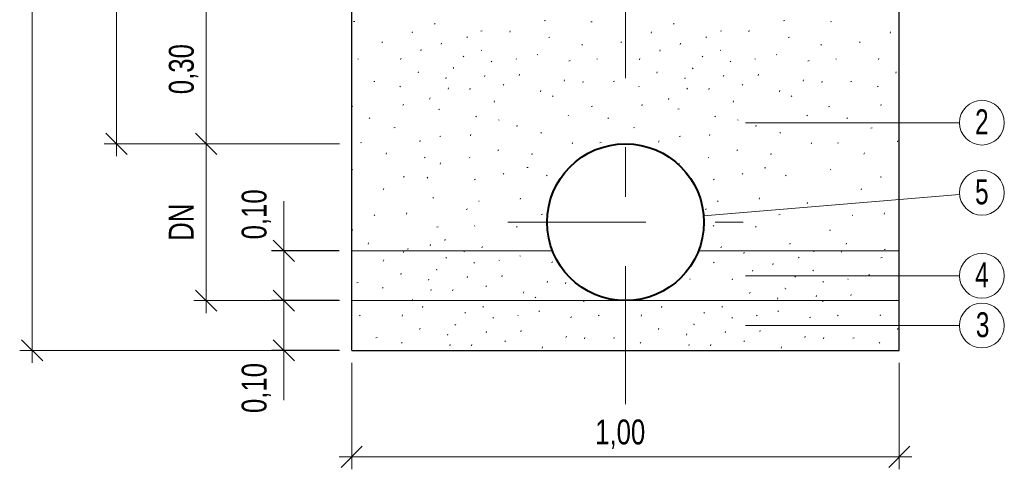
# Model space of a CAD drawing. Header units: metres. Extents: x -223.27 to -218.02, y -12.85 to -5.43.
# Tile 2 of 2: x -221.88 to -219.9, y -9.28 to -8.38. Entities that reach past the tile are written whole.
import ezdxf
from ezdxf.enums import TextEntityAlignment as Align

# ---------------------------------------------------------------- set-up
doc = ezdxf.new("R2010")
doc.units = ezdxf.units.M
doc.header["$MEASUREMENT"] = 0
doc.linetypes.add('DGN Style 4', pattern=[0.555217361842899, 0.2774352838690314, -0.1387176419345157, 0.0003467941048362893, -0.1387176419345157])
for name, color, linetype, lineweight in [('KOTY', 7, 'Continuous', 0), ('Vrstva 1', 7, 'Continuous', 0), ('ŠRAFY', 7, 'Continuous', 0)]:
    doc.layers.add(name, color=color, linetype=linetype, lineweight=lineweight)
doc.styles.add('ARIAL', font='arial.ttf')
doc.styles.add('STYLE-ARIAL', font='arial.ttf')
doc.dimstyles.new('250', dxfattribs={"dimtxt": 0.5, "dimasz": 0.5, "dimexe": 0.25, "dimexo": 0.25, "dimgap": 0.25, "dimtad": 1, "dimdec": 0, "dimlfac": 1000, "dimdsep": 46, "dimtxsty": 'ARIAL', "dimblk": 'KOTA_ZN250_1.0', "dimcen": 0, "dimadec": 4, "dimazin": 3, "dimtfac": 1, "dimtdec": 0, "dimtofl": 0, "dimtmove": 2, "dimatfit": 1, "dimldrblk": 'OBLIQUE', "dimfxl": 0, "dimfrac": 2, "dimtolj": 1, "dimarcsym": 0})

# ---------------------------------------------------------------- blocks, each defined once
blk = doc.blocks.new('KOTA_ZN250')
at = {"color": 0, "linetype": 'ByBlock', "lineweight": -2, "ltscale": 0.25}
for p, q in [((0.2121320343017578, 0.2121320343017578), (-0.2121320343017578, -0.2121320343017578)), ((3.814697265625e-10, -0.2500000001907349), (1.9073486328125e-10, 0.2499999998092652)), ((-0.2499999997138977, 0), (0.2500000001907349, -1.9073486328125e-10))]:
    blk.add_line(p, q, dxfattribs=at)
blk = doc.blocks.new('KOTA_ZN250_1.0')
blk.add_line((0, 0), (-1, 0))
at = {"layer": 'KOTY', "ltscale": 0.25}
for p, q in [((0.4241792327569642, 0.4241792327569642), (-0.4241792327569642, -0.4241792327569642)), ((7.627868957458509e-10, -0.4999000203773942), (3.813934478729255e-10, 0.4999000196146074)), ((-0.4999000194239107, 0), (0.4999000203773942, -3.813934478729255e-10))]:
    blk.add_line(p, q, dxfattribs=at)
blk = doc.blocks.new('*D37')
at = {"layer": 'Defpoints', "color": 0, "linetype": 'Continuous', "lineweight": 30}
for p in [(-221.210429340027, -8.843913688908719), (-221.3469184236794, -8.943913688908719), (-221.210429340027, -8.943913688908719)]:
    blk.add_point(p, dxfattribs=at)
at = {"layer": 'KOTY', "color": 0, "linetype": 'Continuous'}
for p, q in [((-221.3469184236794, -8.793913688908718), (-221.3469184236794, -8.74391368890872)), ((-221.3469184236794, -8.99391368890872), (-221.3469184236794, -9.043913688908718))]:
    blk.add_line(p, q, dxfattribs=at)
at = {"layer": 'KOTY', "color": 0, "linetype": 'ByBlock', "lineweight": -2}
for p, q in [((-221.235429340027, -8.843913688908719), (-221.3719184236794, -8.843913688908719)), ((-221.235429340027, -8.943913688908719), (-221.3719184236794, -8.943913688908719))]:
    blk.add_line(p, q, dxfattribs=at)
at = {"layer": 'KOTY', "color": 0, "linetype": 'Continuous', "xscale": 0.05, "yscale": 0.05, "zscale": 0.05}
for p, rotation in [((-221.3469184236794, -8.843913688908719), 270), ((-221.3469184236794, -8.943913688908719), 90)]:
    blk.add_blockref('KOTA_ZN250_1.0', p, dxfattribs=dict(at, rotation=rotation))
at = {"layer": 'KOTY', "color": 0, "linetype": 'Continuous', "insert": (-221.4019679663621, -8.770573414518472), "char_height": 0.05, "attachment_point": 5, "rotation": 90, "style": 'STYLE-ARIAL'}
blk.add_mtext('\\A1;\\H1x;\\W0.74;0,10', dxfattribs=at)
blk = doc.blocks.new('_OBLIQUE')
at = {"color": 0, "linetype": 'ByBlock'}
blk.add_line((-0.5, -0.5), (0.5, 0.5), dxfattribs=at)
blk = doc.blocks.new('*D38')
at = {"layer": 'Defpoints', "color": 0, "linetype": 'Continuous', "lineweight": 30}
for p in [(-221.3469184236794, -8.943913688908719), (-221.210429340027, -8.943913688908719), (-221.210429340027, -9.043913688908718)]:
    blk.add_point(p, dxfattribs=at)
at = {"layer": 'KOTY', "color": 0, "linetype": 'Continuous'}
for p, q in [((-221.3469184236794, -8.893913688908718), (-221.3469184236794, -8.843913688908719)), ((-221.3469184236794, -9.093913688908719), (-221.3469184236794, -9.143913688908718))]:
    blk.add_line(p, q, dxfattribs=at)
at = {"layer": 'KOTY', "color": 0, "linetype": 'ByBlock', "lineweight": -2}
for p, q in [((-221.235429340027, -8.943913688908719), (-221.3719184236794, -8.943913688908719)), ((-221.235429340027, -9.043913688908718), (-221.3719184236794, -9.043913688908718))]:
    blk.add_line(p, q, dxfattribs=at)
at = {"layer": 'KOTY', "color": 0, "linetype": 'Continuous', "xscale": 0.05, "yscale": 0.05, "zscale": 0.05}
for p, rotation in [((-221.3469184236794, -8.943913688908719), 270), ((-221.3469184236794, -9.043913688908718), 90)]:
    blk.add_blockref('KOTA_ZN250_1.0', p, dxfattribs=dict(at, rotation=rotation))
at = {"layer": 'KOTY', "color": 0, "linetype": 'Continuous', "insert": (-221.4019679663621, -9.119397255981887), "char_height": 0.05, "attachment_point": 5, "rotation": 90, "style": 'STYLE-ARIAL'}
blk.add_mtext('\\A1;\\H1x;\\W0.74;0,10', dxfattribs=at)

msp = doc.modelspace()

# ---------------------------------------------------------------- hatches: boundary and pattern name
at = {"layer": 'ŠRAFY'}
h = msp.add_hatch(dxfattribs=at)
h.set_pattern_fill('STUCCO', color=256, scale=0.1, style=0, pattern_type=2)
h.set_pattern_definition([(309.805571, (-220.5259807, -7.9978832), (-1.919999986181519, 2.399999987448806), [0.0007490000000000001, -3.7481708]), (333.434949, (-220.0470157, -8.4773432), (-0.4800000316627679, 4.323787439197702e-08), [0.0011674, -1.0721452]), (135, (-220.4934932, -8.1780057), (-4.440892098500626e-17, -0.4800000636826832), [0.001766, -0.6770565]), (135, (-220.4747432, -8.2653007), (-4.440892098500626e-17, -0.4800000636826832), [0.001766, -0.6770565]), (135, (-220.4984932, -8.416195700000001), (-4.440892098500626e-17, -0.4800000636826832), [0.001766, -0.6770565]), (135, (-220.5059932, -8.4548557), (-4.440892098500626e-17, -0.4800000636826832), [0.001766, -0.6770565]), (135, (-220.4497457, -8.464830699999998), (-4.440892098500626e-17, -0.4800000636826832), [0.001766, -0.6770565]), (135, (-220.3572532, -8.4511157), (-4.440892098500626e-17, -0.4800000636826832), [0.0017678, -0.6770547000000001]), (135, (-220.2672582, -8.4311607), (-4.440892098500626e-17, -0.4800000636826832), [0.001766, -0.6770565]), (206.565051, (-220.4822432, -8.220405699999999), (-0.4800000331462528, -0.4799999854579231), [0.002792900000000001, -1.0705198]), (206.565051, (-220.4984932, -8.2802657), (-0.4800000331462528, -0.4799999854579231), [0.002792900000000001, -1.0705198]), (206.565051, (-220.2922557, -8.4623357), (-0.4800000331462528, -0.4799999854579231), [0.002794, -1.0705187]), (135, (-220.4834932, -8.3151832), (-4.440892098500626e-17, -0.4800000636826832), [0.001766, -0.6770565]), (135, (-220.4697432, -8.4423832), (-4.440892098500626e-17, -0.4800000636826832), [0.001766, -0.6770565]), (135, (-220.3997482, -8.4598432), (-4.440892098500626e-17, -0.4800000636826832), [0.001766, -0.6770565]), (135, (-220.2372582, -8.4598432), (-4.440892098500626e-17, -0.4800000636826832), [0.001766, -0.6770565]), (71.565051, (-220.4693007, -8.3583307), (-0.4799999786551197, -0.9600000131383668), [0.002631, -1.5152623]), (71.565051, (-220.4134657, -8.4047532), (-0.4799999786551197, -0.9600000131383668), [0.002631, -1.5152623]), (71.565051, (-220.4925632, -8.1331807), (-0.4799999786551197, -0.9600000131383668), [0.002631, -1.5152623]), (71.565051, (-220.4448732, -8.0658682), (-0.4799999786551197, -0.9600000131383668), [0.002631, -1.5152623]), (71.565051, (-220.4937282, -8.0403357), (-0.4799999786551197, -0.9600000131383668), [0.002631, -1.5152623]), (71.565051, (-220.3518157, -8.044978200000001), (-0.4799999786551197, -0.9600000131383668), [0.002631, -1.5152623]), (71.565051, (-220.2669007, -8.0264082), (-0.4799999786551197, -0.9600000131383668), [0.002631, -1.5152623]), (71.565051, (-220.1482532, -8.0728332), (-0.4799999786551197, -0.9600000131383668), [0.002631, -1.5152623]), (71.565051, (-220.0947432, -8.0600657), (-0.4799999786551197, -0.9600000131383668), [0.002631, -1.5152623]), (71.565051, (-220.1145182, -8.1459482), (-0.4799999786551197, -0.9600000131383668), [0.002631, -1.5152623]), (71.565051, (-220.0993982, -8.219063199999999), (-0.4799999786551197, -0.9600000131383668), [0.002631, -1.5152623]), (71.565051, (-220.1412732, -8.2910182), (-0.4799999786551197, -0.9600000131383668), [0.002631, -1.5152623]), (71.565051, (-220.0935807, -8.3548507), (-0.4799999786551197, -0.9600000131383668), [0.002631, -1.5152623]), (71.565051, (-220.1296407, -8.4070757), (-0.4799999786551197, -0.9600000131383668), [0.002631, -1.5152623]), (71.565051, (-220.1121932, -8.4430532), (-0.4799999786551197, -0.9600000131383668), [0.002631, -1.5152623]), (71.565051, (-220.1529057, -8.4604607), (-0.4799999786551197, -0.9600000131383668), [0.002631, -1.5152623]), (71.565051, (-220.3308782, -8.3513682), (-0.4799999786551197, -0.9600000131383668), [0.002631, -1.5152623]), (71.565051, (-220.3925282, -8.2608432), (-0.4799999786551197, -0.9600000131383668), [0.002631, -1.5152623]), (71.565051, (-220.2878382, -8.149428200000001), (-0.4799999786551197, -0.9600000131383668), [0.002631, -1.5152623]), (71.565051, (-220.1819857, -8.1703207), (-0.4799999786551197, -0.9600000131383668), [0.002631, -1.5152623]), (71.565051, (-220.1878007, -8.242275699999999), (-0.4799999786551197, -0.9600000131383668), [0.002631, -1.5152623]), (71.565051, (-220.2959807, -8.2701282), (-0.4799999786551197, -0.9600000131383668), [0.002631, -1.5152623]), (71.565051, (-220.2506157, -8.324675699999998), (-0.4799999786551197, -0.9600000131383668), [0.002631, -1.5152623]), (71.565051, (-220.2180457, -8.3513682), (-0.4799999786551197, -0.9600000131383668), [0.002631, -1.5152623]), (71.565051, (-220.3692632, -8.1714807), (-0.4799999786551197, -0.9600000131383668), [0.002631, -1.5152623]), (71.565051, (-220.3995057, -8.114613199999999), (-0.4799999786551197, -0.9600000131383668), [0.002631, -1.5152623]), (135, (-220.1894082, -8.4261357), (-4.440892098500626e-17, -0.4800000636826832), [0.001766, -0.6770565]), (135, (-220.0835557, -8.3889957), (-4.440892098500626e-17, -0.4800000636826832), [0.001766, -0.6770565]), (135, (-220.2045282, -8.2938307), (-4.440892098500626e-17, -0.4800000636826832), [0.001766, -0.6770565]), (135, (-220.0870432, -8.2590132), (-4.440892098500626e-17, -0.4800000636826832), [0.001766, -0.6770565]), (135, (-220.2487307, -8.2021457), (-4.440892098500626e-17, -0.4800000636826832), [0.001766, -0.6770565]), (135, (-220.1033282, -8.1777732), (-4.440892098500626e-17, -0.4800000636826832), [0.001766, -0.6770565]), (135, (-220.2149982, -8.0988557), (-4.440892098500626e-17, -0.4800000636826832), [0.001766, -0.6770565]), (135, (-220.1533482, -8.0350232), (-4.440892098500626e-17, -0.4800000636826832), [0.001766, -0.6770565]), (135, (-220.3266657, -8.054753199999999), (-4.440892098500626e-17, -0.4800000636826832), [0.001766, -0.6770565]), (135, (-220.2952607, -8.0930532), (-4.440892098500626e-17, -0.4800000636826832), [0.001766, -0.6770565]), (135, (-220.4255407, -8.0315432), (-4.440892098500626e-17, -0.4800000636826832), [0.001766, -0.6770565]), (135, (-220.4348457, -8.1023357), (-4.440892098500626e-17, -0.4800000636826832), [0.001766, -0.6770565]), (135, (-220.4802107, -8.0953732), (-4.440892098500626e-17, -0.4800000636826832), [0.001766, -0.6770565]), (135, (-220.4360082, -8.1626857), (-4.440892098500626e-17, -0.4800000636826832), [0.001766, -0.6770565]), (135, (-220.3382982, -8.2137507), (-4.440892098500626e-17, -0.4800000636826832), [0.001766, -0.6770565]), (135, (-220.4255407, -8.2102682), (-4.440892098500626e-17, -0.4800000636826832), [0.001766, -0.6770565]), (135, (-220.3499307, -8.1278682), (-4.440892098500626e-17, -0.4800000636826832), [0.001766, -0.6770565]), (135, (-220.3987857, -8.3170407), (-4.440892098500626e-17, -0.4800000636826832), [0.001766, -0.6770565]), (192.528808, (-220.3411157, -8.3817182), (-1.920000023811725, -0.4800000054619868), [0.0026322, -4.4227491]), (192.528808, (-220.0782307, -8.3167282), (-1.920000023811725, -0.4800000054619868), [0.0026322, -4.4227491]), (192.528808, (-220.0724132, -8.1345182), (-1.920000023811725, -0.4800000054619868), [0.0026322, -4.4227491]), (192.528808, (-220.1456957, -8.2157582), (-1.920000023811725, -0.4800000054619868), [0.0026322, -4.4227491]), (192.528808, (-220.3492582, -8.291195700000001), (-1.920000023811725, -0.4800000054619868), [0.0026322, -4.4227491]), (192.528808, (-220.4679082, -8.4026082), (-1.920000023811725, -0.4800000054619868), [0.0026322, -4.4227491]), (192.528808, (-220.3783407, -8.1971882), (-1.920000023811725, -0.4800000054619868), [0.0026322, -4.4227491]), (192.528808, (-220.1643082, -8.1171107), (-1.920000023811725, -0.4800000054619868), [0.0026322, -4.4227491]), (192.528808, (-220.0747407, -8.0799707), (-1.920000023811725, -0.4800000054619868), [0.0026322, -4.4227491]), (192.528808, (-220.2050207, -8.0242632), (-1.920000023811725, -0.4800000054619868), [0.0026322, -4.4227491]), (192.528808, (-220.2492232, -8.0741682), (-1.920000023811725, -0.4800000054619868), [0.0026322, -4.4227491]), (192.528808, (-220.2317757, -8.1472832), (-1.920000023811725, -0.4800000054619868), [0.0026322, -4.4227491]), (192.528808, (-220.3318107, -8.4153757), (-1.920000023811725, -0.4800000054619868), [0.0026322, -4.4227491]), (192.528808, (-220.2468957, -8.3840407), (-1.920000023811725, -0.4800000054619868), [0.0026322, -4.4227491]), (192.528808, (-220.1375532, -8.360828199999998), (-1.920000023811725, -0.4800000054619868), [0.0026322, -4.4227491]), (71.565051, (-220.0737632, -8.1908282), (-0.4799999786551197, -0.9600000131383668), [0.002631, -1.5152623]), (71.565051, (-220.0644582, -8.3440232), (-0.4799999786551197, -0.9600000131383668), [0.002631, -1.5152623]), (71.565051, (-220.0714357, -8.4299032), (-0.4799999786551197, -0.9600000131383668), [0.002631, -1.5152623]), (71.565051, (-220.4646032, -8.0144207), (-0.4799999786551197, -0.9600000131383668), [0.002631, -1.5152623]), (71.565051, (-220.3948107, -8.0121007), (-0.4799999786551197, -0.9600000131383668), [0.002631, -1.5152623]), (71.565051, (-220.3040807, -8.023705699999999), (-0.4799999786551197, -0.9600000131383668), [0.002631, -1.5152623]), (71.565051, (-220.1179657, -8.0074582), (-0.4799999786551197, -0.9600000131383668), [0.002631, -1.5152623]), (71.565051, (-220.0621307, -8.0190632), (-0.4799999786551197, -0.9600000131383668), [0.002631, -1.5152623]), (71.565051, (-220.0574782, -8.0399532), (-0.4799999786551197, -0.9600000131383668), [0.002631, -1.5152623])])
h.paths.add_polyline_path([(-220.5138005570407, -8.843913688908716), (-220.1104293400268, -8.843913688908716), (-220.1104293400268, -8.328913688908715), (-221.2104293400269, -8.328913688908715), (-221.2104293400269, -8.843913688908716), (-220.807058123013, -8.843913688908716, -1.466287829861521)])
h = msp.add_hatch(dxfattribs=at)
h.set_pattern_fill('STUCCO', color=256, scale=0.1, style=0, pattern_type=2)
h.set_pattern_definition([(309.805571, (-221.0406622, -8.402287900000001), (-1.919999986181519, 2.399999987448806), [0.0007490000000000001, -3.7481708]), (333.434949, (-220.5616972, -8.8817479), (-0.4800000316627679, 4.323787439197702e-08), [0.0011674, -1.0721452]), (135, (-221.0081747, -8.5824104), (-4.440892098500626e-17, -0.4800000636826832), [0.001766, -0.6770565]), (135, (-220.9894247, -8.669705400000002), (-4.440892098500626e-17, -0.4800000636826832), [0.001766, -0.6770565]), (135, (-221.0131747, -8.820600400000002), (-4.440892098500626e-17, -0.4800000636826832), [0.001766, -0.6770565]), (135, (-221.0206747, -8.859260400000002), (-4.440892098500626e-17, -0.4800000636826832), [0.001766, -0.6770565]), (135, (-220.9644272, -8.8692354), (-4.440892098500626e-17, -0.4800000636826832), [0.001766, -0.6770565]), (135, (-220.8719347, -8.855520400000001), (-4.440892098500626e-17, -0.4800000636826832), [0.0017678, -0.6770547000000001]), (135, (-220.7819397, -8.8355654), (-4.440892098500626e-17, -0.4800000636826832), [0.001766, -0.6770565]), (206.565051, (-220.9969247, -8.6248104), (-0.4800000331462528, -0.4799999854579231), [0.002792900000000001, -1.0705198]), (206.565051, (-221.0131747, -8.6846704), (-0.4800000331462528, -0.4799999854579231), [0.002792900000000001, -1.0705198]), (206.565051, (-220.8069372, -8.866740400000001), (-0.4800000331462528, -0.4799999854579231), [0.002794, -1.0705187]), (135, (-220.9981747, -8.7195879), (-4.440892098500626e-17, -0.4800000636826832), [0.001766, -0.6770565]), (135, (-220.9844247, -8.8467879), (-4.440892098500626e-17, -0.4800000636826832), [0.001766, -0.6770565]), (135, (-220.9144297, -8.8642479), (-4.440892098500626e-17, -0.4800000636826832), [0.001766, -0.6770565]), (135, (-220.7519397, -8.8642479), (-4.440892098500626e-17, -0.4800000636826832), [0.001766, -0.6770565]), (71.565051, (-220.9839822, -8.7627354), (-0.4799999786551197, -0.9600000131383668), [0.002631, -1.5152623]), (71.565051, (-220.9281472, -8.8091579), (-0.4799999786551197, -0.9600000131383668), [0.002631, -1.5152623]), (71.565051, (-221.0072447, -8.537585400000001), (-0.4799999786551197, -0.9600000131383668), [0.002631, -1.5152623]), (71.565051, (-220.9595547, -8.470272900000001), (-0.4799999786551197, -0.9600000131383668), [0.002631, -1.5152623]), (71.565051, (-221.0084097, -8.4447404), (-0.4799999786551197, -0.9600000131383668), [0.002631, -1.5152623]), (71.565051, (-220.8664972, -8.449382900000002), (-0.4799999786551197, -0.9600000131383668), [0.002631, -1.5152623]), (71.565051, (-220.7815822, -8.430812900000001), (-0.4799999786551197, -0.9600000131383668), [0.002631, -1.5152623]), (71.565051, (-220.6629347, -8.4772379), (-0.4799999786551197, -0.9600000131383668), [0.002631, -1.5152623]), (71.565051, (-220.6094247, -8.464470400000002), (-0.4799999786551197, -0.9600000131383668), [0.002631, -1.5152623]), (71.565051, (-220.6291997, -8.5503529), (-0.4799999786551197, -0.9600000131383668), [0.002631, -1.5152623]), (71.565051, (-220.6140797, -8.6234679), (-0.4799999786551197, -0.9600000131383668), [0.002631, -1.5152623]), (71.565051, (-220.6559547, -8.6954229), (-0.4799999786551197, -0.9600000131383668), [0.002631, -1.5152623]), (71.565051, (-220.6082622, -8.7592554), (-0.4799999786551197, -0.9600000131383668), [0.002631, -1.5152623]), (71.565051, (-220.6443222, -8.8114804), (-0.4799999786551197, -0.9600000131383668), [0.002631, -1.5152623]), (71.565051, (-220.6268747, -8.8474579), (-0.4799999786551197, -0.9600000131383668), [0.002631, -1.5152623]), (71.565051, (-220.6675872, -8.864865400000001), (-0.4799999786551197, -0.9600000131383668), [0.002631, -1.5152623]), (71.565051, (-220.8455597, -8.755772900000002), (-0.4799999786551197, -0.9600000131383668), [0.002631, -1.5152623]), (71.565051, (-220.9072097, -8.6652479), (-0.4799999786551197, -0.9600000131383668), [0.002631, -1.5152623]), (71.565051, (-220.8025197, -8.553832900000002), (-0.4799999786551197, -0.9600000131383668), [0.002631, -1.5152623]), (71.565051, (-220.6966672, -8.5747254), (-0.4799999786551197, -0.9600000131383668), [0.002631, -1.5152623]), (71.565051, (-220.7024822, -8.646680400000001), (-0.4799999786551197, -0.9600000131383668), [0.002631, -1.5152623]), (71.565051, (-220.8106622, -8.6745329), (-0.4799999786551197, -0.9600000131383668), [0.002631, -1.5152623]), (71.565051, (-220.7652972, -8.7290804), (-0.4799999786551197, -0.9600000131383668), [0.002631, -1.5152623]), (71.565051, (-220.7327272, -8.755772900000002), (-0.4799999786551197, -0.9600000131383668), [0.002631, -1.5152623]), (71.565051, (-220.8839447, -8.5758854), (-0.4799999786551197, -0.9600000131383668), [0.002631, -1.5152623]), (71.565051, (-220.9141872, -8.5190179), (-0.4799999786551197, -0.9600000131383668), [0.002631, -1.5152623]), (135, (-220.7040897, -8.830540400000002), (-4.440892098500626e-17, -0.4800000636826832), [0.001766, -0.6770565]), (135, (-220.5982372, -8.793400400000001), (-4.440892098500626e-17, -0.4800000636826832), [0.001766, -0.6770565]), (135, (-220.7192097, -8.6982354), (-4.440892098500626e-17, -0.4800000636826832), [0.001766, -0.6770565]), (135, (-220.6017247, -8.6634179), (-4.440892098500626e-17, -0.4800000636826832), [0.001766, -0.6770565]), (135, (-220.7634122, -8.606550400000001), (-4.440892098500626e-17, -0.4800000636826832), [0.001766, -0.6770565]), (135, (-220.6180097, -8.582177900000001), (-4.440892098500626e-17, -0.4800000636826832), [0.001766, -0.6770565]), (135, (-220.7296797, -8.5032604), (-4.440892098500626e-17, -0.4800000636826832), [0.001766, -0.6770565]), (135, (-220.6680297, -8.4394279), (-4.440892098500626e-17, -0.4800000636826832), [0.001766, -0.6770565]), (135, (-220.8413472, -8.459157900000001), (-4.440892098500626e-17, -0.4800000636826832), [0.001766, -0.6770565]), (135, (-220.8099422, -8.4974579), (-4.440892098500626e-17, -0.4800000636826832), [0.001766, -0.6770565]), (135, (-220.9402222, -8.4359479), (-4.440892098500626e-17, -0.4800000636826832), [0.001766, -0.6770565]), (135, (-220.9495272, -8.506740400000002), (-4.440892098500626e-17, -0.4800000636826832), [0.001766, -0.6770565]), (135, (-220.9948922, -8.499777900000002), (-4.440892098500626e-17, -0.4800000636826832), [0.001766, -0.6770565]), (135, (-220.9506897, -8.567090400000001), (-4.440892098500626e-17, -0.4800000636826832), [0.001766, -0.6770565]), (135, (-220.8529797, -8.618155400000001), (-4.440892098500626e-17, -0.4800000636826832), [0.001766, -0.6770565]), (135, (-220.9402222, -8.6146729), (-4.440892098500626e-17, -0.4800000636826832), [0.001766, -0.6770565]), (135, (-220.8646122, -8.5322729), (-4.440892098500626e-17, -0.4800000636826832), [0.001766, -0.6770565]), (135, (-220.9134672, -8.7214454), (-4.440892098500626e-17, -0.4800000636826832), [0.001766, -0.6770565]), (192.528808, (-220.8557972, -8.7861229), (-1.920000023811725, -0.4800000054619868), [0.0026322, -4.4227491]), (192.528808, (-220.5929122, -8.7211329), (-1.920000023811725, -0.4800000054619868), [0.0026322, -4.4227491]), (192.528808, (-220.5870947, -8.538922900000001), (-1.920000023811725, -0.4800000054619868), [0.0026322, -4.4227491]), (192.528808, (-220.6603772, -8.6201629), (-1.920000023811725, -0.4800000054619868), [0.0026322, -4.4227491]), (192.528808, (-220.8639397, -8.695600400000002), (-1.920000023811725, -0.4800000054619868), [0.0026322, -4.4227491]), (192.528808, (-220.9825897, -8.807012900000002), (-1.920000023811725, -0.4800000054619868), [0.0026322, -4.4227491]), (192.528808, (-220.8930222, -8.6015929), (-1.920000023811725, -0.4800000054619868), [0.0026322, -4.4227491]), (192.528808, (-220.6789897, -8.5215154), (-1.920000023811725, -0.4800000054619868), [0.0026322, -4.4227491]), (192.528808, (-220.5894222, -8.484375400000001), (-1.920000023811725, -0.4800000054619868), [0.0026322, -4.4227491]), (192.528808, (-220.7197022, -8.4286679), (-1.920000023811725, -0.4800000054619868), [0.0026322, -4.4227491]), (192.528808, (-220.7639047, -8.478572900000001), (-1.920000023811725, -0.4800000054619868), [0.0026322, -4.4227491]), (192.528808, (-220.7464572, -8.551687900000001), (-1.920000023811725, -0.4800000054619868), [0.0026322, -4.4227491]), (192.528808, (-220.8464922, -8.8197804), (-1.920000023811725, -0.4800000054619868), [0.0026322, -4.4227491]), (192.528808, (-220.7615772, -8.7884454), (-1.920000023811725, -0.4800000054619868), [0.0026322, -4.4227491]), (192.528808, (-220.6522347, -8.7652329), (-1.920000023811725, -0.4800000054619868), [0.0026322, -4.4227491]), (71.565051, (-220.5884447, -8.595232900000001), (-0.4799999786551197, -0.9600000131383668), [0.002631, -1.5152623]), (71.565051, (-220.5791397, -8.748427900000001), (-0.4799999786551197, -0.9600000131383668), [0.002631, -1.5152623]), (71.565051, (-220.5861172, -8.8343079), (-0.4799999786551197, -0.9600000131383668), [0.002631, -1.5152623]), (71.565051, (-220.9792847, -8.418825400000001), (-0.4799999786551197, -0.9600000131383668), [0.002631, -1.5152623]), (71.565051, (-220.9094922, -8.4165054), (-0.4799999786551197, -0.9600000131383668), [0.002631, -1.5152623]), (71.565051, (-220.8187622, -8.4281104), (-0.4799999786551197, -0.9600000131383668), [0.002631, -1.5152623]), (71.565051, (-220.6326472, -8.411862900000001), (-0.4799999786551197, -0.9600000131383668), [0.002631, -1.5152623]), (71.565051, (-220.5768122, -8.4234679), (-0.4799999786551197, -0.9600000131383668), [0.002631, -1.5152623]), (71.565051, (-220.5721597, -8.4443579), (-0.4799999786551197, -0.9600000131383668), [0.002631, -1.5152623])])
h.paths.add_polyline_path([(-220.807058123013, -8.843913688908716), (-221.2104293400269, -8.843913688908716), (-221.2104293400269, -8.943913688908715), (-220.6604293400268, -8.943913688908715, -0.3085361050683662)])
h = msp.add_hatch(dxfattribs=at)
h.set_pattern_fill('STUCCO', color=256, scale=0.1, style=0, pattern_type=2)
h.set_pattern_definition([(309.805571, (-220.3396247, -8.4403088), (-1.919999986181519, 2.399999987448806), [0.0007490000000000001, -3.7481708]), (333.434949, (-219.8606597, -8.9197688), (-0.4800000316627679, 4.323787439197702e-08), [0.0011674, -1.0721452]), (135, (-220.3071372, -8.6204313), (-4.440892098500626e-17, -0.4800000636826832), [0.001766, -0.6770565]), (135, (-220.2883872, -8.707726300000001), (-4.440892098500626e-17, -0.4800000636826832), [0.001766, -0.6770565]), (135, (-220.3121372, -8.858621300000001), (-4.440892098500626e-17, -0.4800000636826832), [0.001766, -0.6770565]), (135, (-220.3196372, -8.897281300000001), (-4.440892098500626e-17, -0.4800000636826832), [0.001766, -0.6770565]), (135, (-220.2633897, -8.9072563), (-4.440892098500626e-17, -0.4800000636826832), [0.001766, -0.6770565]), (135, (-220.1708972, -8.8935413), (-4.440892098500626e-17, -0.4800000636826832), [0.0017678, -0.6770547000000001]), (135, (-220.0809022, -8.8735863), (-4.440892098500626e-17, -0.4800000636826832), [0.001766, -0.6770565]), (206.565051, (-220.2958872, -8.6628313), (-0.4800000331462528, -0.4799999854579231), [0.002792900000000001, -1.0705198]), (206.565051, (-220.3121372, -8.7226913), (-0.4800000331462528, -0.4799999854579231), [0.002792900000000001, -1.0705198]), (206.565051, (-220.1058997, -8.9047613), (-0.4800000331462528, -0.4799999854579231), [0.002794, -1.0705187]), (135, (-220.2971372, -8.7576088), (-4.440892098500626e-17, -0.4800000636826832), [0.001766, -0.6770565]), (135, (-220.2833872, -8.8848088), (-4.440892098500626e-17, -0.4800000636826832), [0.001766, -0.6770565]), (135, (-220.2133922, -8.9022688), (-4.440892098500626e-17, -0.4800000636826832), [0.001766, -0.6770565]), (135, (-220.0509022, -8.9022688), (-4.440892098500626e-17, -0.4800000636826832), [0.001766, -0.6770565]), (71.565051, (-220.2829447, -8.800756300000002), (-0.4799999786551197, -0.9600000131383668), [0.002631, -1.5152623]), (71.565051, (-220.2271097, -8.8471788), (-0.4799999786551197, -0.9600000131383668), [0.002631, -1.5152623]), (71.565051, (-220.3062072, -8.5756063), (-0.4799999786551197, -0.9600000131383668), [0.002631, -1.5152623]), (71.565051, (-220.2585172, -8.5082938), (-0.4799999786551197, -0.9600000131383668), [0.002631, -1.5152623]), (71.565051, (-220.3073722, -8.4827613), (-0.4799999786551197, -0.9600000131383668), [0.002631, -1.5152623]), (71.565051, (-220.1654597, -8.487403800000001), (-0.4799999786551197, -0.9600000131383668), [0.002631, -1.5152623]), (71.565051, (-220.0805447, -8.4688338), (-0.4799999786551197, -0.9600000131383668), [0.002631, -1.5152623]), (71.565051, (-219.9618972, -8.5152588), (-0.4799999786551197, -0.9600000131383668), [0.002631, -1.5152623]), (71.565051, (-219.9083872, -8.5024913), (-0.4799999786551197, -0.9600000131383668), [0.002631, -1.5152623]), (71.565051, (-219.9281622, -8.5883738), (-0.4799999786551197, -0.9600000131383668), [0.002631, -1.5152623]), (71.565051, (-219.9130422, -8.661488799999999), (-0.4799999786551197, -0.9600000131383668), [0.002631, -1.5152623]), (71.565051, (-219.9549172, -8.733443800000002), (-0.4799999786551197, -0.9600000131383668), [0.002631, -1.5152623]), (71.565051, (-219.9072247, -8.7972763), (-0.4799999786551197, -0.9600000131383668), [0.002631, -1.5152623]), (71.565051, (-219.9432847, -8.8495013), (-0.4799999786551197, -0.9600000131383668), [0.002631, -1.5152623]), (71.565051, (-219.9258372, -8.8854788), (-0.4799999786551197, -0.9600000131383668), [0.002631, -1.5152623]), (71.565051, (-219.9665497, -8.9028863), (-0.4799999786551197, -0.9600000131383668), [0.002631, -1.5152623]), (71.565051, (-220.1445222, -8.793793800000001), (-0.4799999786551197, -0.9600000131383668), [0.002631, -1.5152623]), (71.565051, (-220.2061722, -8.703268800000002), (-0.4799999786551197, -0.9600000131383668), [0.002631, -1.5152623]), (71.565051, (-220.1014822, -8.5918538), (-0.4799999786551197, -0.9600000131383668), [0.002631, -1.5152623]), (71.565051, (-219.9956297, -8.612746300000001), (-0.4799999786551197, -0.9600000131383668), [0.002631, -1.5152623]), (71.565051, (-220.0014447, -8.6847013), (-0.4799999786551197, -0.9600000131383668), [0.002631, -1.5152623]), (71.565051, (-220.1096247, -8.7125538), (-0.4799999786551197, -0.9600000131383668), [0.002631, -1.5152623]), (71.565051, (-220.0642597, -8.7671013), (-0.4799999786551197, -0.9600000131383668), [0.002631, -1.5152623]), (71.565051, (-220.0316897, -8.793793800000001), (-0.4799999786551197, -0.9600000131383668), [0.002631, -1.5152623]), (71.565051, (-220.1829072, -8.613906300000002), (-0.4799999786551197, -0.9600000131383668), [0.002631, -1.5152623]), (71.565051, (-220.2131497, -8.557038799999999), (-0.4799999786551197, -0.9600000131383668), [0.002631, -1.5152623]), (135, (-220.0030522, -8.868561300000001), (-4.440892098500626e-17, -0.4800000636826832), [0.001766, -0.6770565]), (135, (-219.8971997, -8.8314213), (-4.440892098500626e-17, -0.4800000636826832), [0.001766, -0.6770565]), (135, (-220.0181722, -8.736256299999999), (-4.440892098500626e-17, -0.4800000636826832), [0.001766, -0.6770565]), (135, (-219.9006872, -8.7014388), (-4.440892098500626e-17, -0.4800000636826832), [0.001766, -0.6770565]), (135, (-220.0623747, -8.6445713), (-4.440892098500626e-17, -0.4800000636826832), [0.001766, -0.6770565]), (135, (-219.9169722, -8.6201988), (-4.440892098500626e-17, -0.4800000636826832), [0.001766, -0.6770565]), (135, (-220.0286422, -8.5412813), (-4.440892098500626e-17, -0.4800000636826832), [0.001766, -0.6770565]), (135, (-219.9669922, -8.477448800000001), (-4.440892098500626e-17, -0.4800000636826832), [0.001766, -0.6770565]), (135, (-220.1403097, -8.4971788), (-4.440892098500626e-17, -0.4800000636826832), [0.001766, -0.6770565]), (135, (-220.1089047, -8.5354788), (-4.440892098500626e-17, -0.4800000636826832), [0.001766, -0.6770565]), (135, (-220.2391847, -8.4739688), (-4.440892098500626e-17, -0.4800000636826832), [0.001766, -0.6770565]), (135, (-220.2484897, -8.544761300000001), (-4.440892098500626e-17, -0.4800000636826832), [0.001766, -0.6770565]), (135, (-220.2938547, -8.537798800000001), (-4.440892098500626e-17, -0.4800000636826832), [0.001766, -0.6770565]), (135, (-220.2496522, -8.6051113), (-4.440892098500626e-17, -0.4800000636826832), [0.001766, -0.6770565]), (135, (-220.1519422, -8.6561763), (-4.440892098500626e-17, -0.4800000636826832), [0.001766, -0.6770565]), (135, (-220.2391847, -8.6526938), (-4.440892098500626e-17, -0.4800000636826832), [0.001766, -0.6770565]), (135, (-220.1635747, -8.5702938), (-4.440892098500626e-17, -0.4800000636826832), [0.001766, -0.6770565]), (135, (-220.2124297, -8.7594663), (-4.440892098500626e-17, -0.4800000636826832), [0.001766, -0.6770565]), (192.528808, (-220.1547597, -8.8241438), (-1.920000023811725, -0.4800000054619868), [0.0026322, -4.4227491]), (192.528808, (-219.8918747, -8.7591538), (-1.920000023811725, -0.4800000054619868), [0.0026322, -4.4227491]), (192.528808, (-219.8860572, -8.5769438), (-1.920000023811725, -0.4800000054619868), [0.0026322, -4.4227491]), (192.528808, (-219.9593397, -8.658183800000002), (-1.920000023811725, -0.4800000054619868), [0.0026322, -4.4227491]), (192.528808, (-220.1629022, -8.733621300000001), (-1.920000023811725, -0.4800000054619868), [0.0026322, -4.4227491]), (192.528808, (-220.2815522, -8.845033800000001), (-1.920000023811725, -0.4800000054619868), [0.0026322, -4.4227491]), (192.528808, (-220.1919847, -8.6396138), (-1.920000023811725, -0.4800000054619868), [0.0026322, -4.4227491]), (192.528808, (-219.9779522, -8.559536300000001), (-1.920000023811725, -0.4800000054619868), [0.0026322, -4.4227491]), (192.528808, (-219.8883847, -8.5223963), (-1.920000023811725, -0.4800000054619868), [0.0026322, -4.4227491]), (192.528808, (-220.0186647, -8.4666888), (-1.920000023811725, -0.4800000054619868), [0.0026322, -4.4227491]), (192.528808, (-220.0628672, -8.5165938), (-1.920000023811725, -0.4800000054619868), [0.0026322, -4.4227491]), (192.528808, (-220.0454197, -8.5897088), (-1.920000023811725, -0.4800000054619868), [0.0026322, -4.4227491]), (192.528808, (-220.1454547, -8.8578013), (-1.920000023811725, -0.4800000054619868), [0.0026322, -4.4227491]), (192.528808, (-220.0605397, -8.8264663), (-1.920000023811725, -0.4800000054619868), [0.0026322, -4.4227491]), (192.528808, (-219.9511972, -8.8032538), (-1.920000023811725, -0.4800000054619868), [0.0026322, -4.4227491]), (71.565051, (-219.8874072, -8.6332538), (-0.4799999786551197, -0.9600000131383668), [0.002631, -1.5152623]), (71.565051, (-219.8781022, -8.7864488), (-0.4799999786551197, -0.9600000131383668), [0.002631, -1.5152623]), (71.565051, (-219.8850797, -8.8723288), (-0.4799999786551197, -0.9600000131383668), [0.002631, -1.5152623]), (71.565051, (-220.2782472, -8.4568463), (-0.4799999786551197, -0.9600000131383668), [0.002631, -1.5152623]), (71.565051, (-220.2084547, -8.454526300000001), (-0.4799999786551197, -0.9600000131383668), [0.002631, -1.5152623]), (71.565051, (-220.1177247, -8.4661313), (-0.4799999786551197, -0.9600000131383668), [0.002631, -1.5152623]), (71.565051, (-219.9316097, -8.4498838), (-0.4799999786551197, -0.9600000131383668), [0.002631, -1.5152623]), (71.565051, (-219.8757747, -8.4614888), (-0.4799999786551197, -0.9600000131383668), [0.002631, -1.5152623]), (71.565051, (-219.8711222, -8.482378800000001), (-0.4799999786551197, -0.9600000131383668), [0.002631, -1.5152623])])
h.paths.add_polyline_path([(-220.6604293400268, -8.943913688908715), (-220.1104293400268, -8.943913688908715), (-220.1104293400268, -8.843913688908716), (-220.5138005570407, -8.843913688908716, -0.3085361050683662)])
h = msp.add_hatch(dxfattribs=at)
h.set_pattern_fill('STUCCO', color=256, scale=0.1, style=0, pattern_type=2)
h.set_pattern_definition([(309.805571, (-221.0026655, -8.512894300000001), (-1.919999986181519, 2.399999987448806), [0.0007490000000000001, -3.7481708]), (333.434949, (-220.5237005, -8.9923543), (-0.4800000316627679, 4.323787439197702e-08), [0.0011674, -1.0721452]), (135, (-220.970178, -8.6930168), (-4.440892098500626e-17, -0.4800000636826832), [0.001766, -0.6770565]), (135, (-220.951428, -8.780311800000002), (-4.440892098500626e-17, -0.4800000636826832), [0.001766, -0.6770565]), (135, (-220.975178, -8.931206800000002), (-4.440892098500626e-17, -0.4800000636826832), [0.001766, -0.6770565]), (135, (-220.982678, -8.969866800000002), (-4.440892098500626e-17, -0.4800000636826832), [0.001766, -0.6770565]), (135, (-220.9264305, -8.9798418), (-4.440892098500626e-17, -0.4800000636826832), [0.001766, -0.6770565]), (135, (-220.833938, -8.966126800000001), (-4.440892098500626e-17, -0.4800000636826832), [0.0017678, -0.6770547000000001]), (135, (-220.743943, -8.9461718), (-4.440892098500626e-17, -0.4800000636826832), [0.001766, -0.6770565]), (206.565051, (-220.958928, -8.735416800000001), (-0.4800000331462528, -0.4799999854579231), [0.002792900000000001, -1.0705198]), (206.565051, (-220.975178, -8.795276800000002), (-0.4800000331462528, -0.4799999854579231), [0.002792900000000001, -1.0705198]), (206.565051, (-220.7689405, -8.977346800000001), (-0.4800000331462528, -0.4799999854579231), [0.002794, -1.0705187]), (135, (-220.960178, -8.8301943), (-4.440892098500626e-17, -0.4800000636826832), [0.001766, -0.6770565]), (135, (-220.946428, -8.9573943), (-4.440892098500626e-17, -0.4800000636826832), [0.001766, -0.6770565]), (135, (-220.876433, -8.974854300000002), (-4.440892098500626e-17, -0.4800000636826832), [0.001766, -0.6770565]), (135, (-220.713943, -8.974854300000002), (-4.440892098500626e-17, -0.4800000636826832), [0.001766, -0.6770565]), (71.565051, (-220.9459855, -8.8733418), (-0.4799999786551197, -0.9600000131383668), [0.002631, -1.5152623]), (71.565051, (-220.8901505, -8.9197643), (-0.4799999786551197, -0.9600000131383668), [0.002631, -1.5152623]), (71.565051, (-220.969248, -8.648191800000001), (-0.4799999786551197, -0.9600000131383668), [0.002631, -1.5152623]), (71.565051, (-220.921558, -8.580879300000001), (-0.4799999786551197, -0.9600000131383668), [0.002631, -1.5152623]), (71.565051, (-220.970413, -8.5553468), (-0.4799999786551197, -0.9600000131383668), [0.002631, -1.5152623]), (71.565051, (-220.8285005, -8.559989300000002), (-0.4799999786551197, -0.9600000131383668), [0.002631, -1.5152623]), (71.565051, (-220.7435855, -8.541419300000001), (-0.4799999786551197, -0.9600000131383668), [0.002631, -1.5152623]), (71.565051, (-220.624938, -8.5878443), (-0.4799999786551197, -0.9600000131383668), [0.002631, -1.5152623]), (71.565051, (-220.571428, -8.575076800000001), (-0.4799999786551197, -0.9600000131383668), [0.002631, -1.5152623]), (71.565051, (-220.591203, -8.6609593), (-0.4799999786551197, -0.9600000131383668), [0.002631, -1.5152623]), (71.565051, (-220.576083, -8.734074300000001), (-0.4799999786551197, -0.9600000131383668), [0.002631, -1.5152623]), (71.565051, (-220.617958, -8.8060293), (-0.4799999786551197, -0.9600000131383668), [0.002631, -1.5152623]), (71.565051, (-220.5702655, -8.8698618), (-0.4799999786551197, -0.9600000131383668), [0.002631, -1.5152623]), (71.565051, (-220.6063255, -8.9220868), (-0.4799999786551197, -0.9600000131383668), [0.002631, -1.5152623]), (71.565051, (-220.588878, -8.958064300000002), (-0.4799999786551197, -0.9600000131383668), [0.002631, -1.5152623]), (71.565051, (-220.6295905, -8.975471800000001), (-0.4799999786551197, -0.9600000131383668), [0.002631, -1.5152623]), (71.565051, (-220.807563, -8.8663793), (-0.4799999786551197, -0.9600000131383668), [0.002631, -1.5152623]), (71.565051, (-220.869213, -8.7758543), (-0.4799999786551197, -0.9600000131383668), [0.002631, -1.5152623]), (71.565051, (-220.764523, -8.664439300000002), (-0.4799999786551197, -0.9600000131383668), [0.002631, -1.5152623]), (71.565051, (-220.6586705, -8.6853318), (-0.4799999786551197, -0.9600000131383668), [0.002631, -1.5152623]), (71.565051, (-220.6644855, -8.757286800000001), (-0.4799999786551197, -0.9600000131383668), [0.002631, -1.5152623]), (71.565051, (-220.7726655, -8.7851393), (-0.4799999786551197, -0.9600000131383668), [0.002631, -1.5152623]), (71.565051, (-220.7273005, -8.8396868), (-0.4799999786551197, -0.9600000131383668), [0.002631, -1.5152623]), (71.565051, (-220.6947305, -8.8663793), (-0.4799999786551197, -0.9600000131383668), [0.002631, -1.5152623]), (71.565051, (-220.845948, -8.6864918), (-0.4799999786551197, -0.9600000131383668), [0.002631, -1.5152623]), (71.565051, (-220.8761905, -8.629624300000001), (-0.4799999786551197, -0.9600000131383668), [0.002631, -1.5152623]), (135, (-220.666093, -8.9411468), (-4.440892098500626e-17, -0.4800000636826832), [0.001766, -0.6770565]), (135, (-220.5602405, -8.904006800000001), (-4.440892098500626e-17, -0.4800000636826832), [0.001766, -0.6770565]), (135, (-220.681213, -8.808841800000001), (-4.440892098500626e-17, -0.4800000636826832), [0.001766, -0.6770565]), (135, (-220.563728, -8.7740243), (-4.440892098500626e-17, -0.4800000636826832), [0.001766, -0.6770565]), (135, (-220.7254155, -8.717156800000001), (-4.440892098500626e-17, -0.4800000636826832), [0.001766, -0.6770565]), (135, (-220.580013, -8.692784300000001), (-4.440892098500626e-17, -0.4800000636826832), [0.001766, -0.6770565]), (135, (-220.691683, -8.613866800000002), (-4.440892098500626e-17, -0.4800000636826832), [0.001766, -0.6770565]), (135, (-220.630033, -8.5500343), (-4.440892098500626e-17, -0.4800000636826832), [0.001766, -0.6770565]), (135, (-220.8033505, -8.569764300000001), (-4.440892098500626e-17, -0.4800000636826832), [0.001766, -0.6770565]), (135, (-220.7719455, -8.6080643), (-4.440892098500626e-17, -0.4800000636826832), [0.001766, -0.6770565]), (135, (-220.9022255, -8.546554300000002), (-4.440892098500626e-17, -0.4800000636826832), [0.001766, -0.6770565]), (135, (-220.9115305, -8.6173468), (-4.440892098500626e-17, -0.4800000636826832), [0.001766, -0.6770565]), (135, (-220.9568955, -8.610384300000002), (-4.440892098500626e-17, -0.4800000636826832), [0.001766, -0.6770565]), (135, (-220.912693, -8.677696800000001), (-4.440892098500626e-17, -0.4800000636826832), [0.001766, -0.6770565]), (135, (-220.814983, -8.728761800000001), (-4.440892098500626e-17, -0.4800000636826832), [0.001766, -0.6770565]), (135, (-220.9022255, -8.725279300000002), (-4.440892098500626e-17, -0.4800000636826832), [0.001766, -0.6770565]), (135, (-220.8266155, -8.6428793), (-4.440892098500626e-17, -0.4800000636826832), [0.001766, -0.6770565]), (135, (-220.8754705, -8.8320518), (-4.440892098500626e-17, -0.4800000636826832), [0.001766, -0.6770565]), (192.528808, (-220.8178005, -8.896729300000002), (-1.920000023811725, -0.4800000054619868), [0.0026322, -4.4227491]), (192.528808, (-220.5549155, -8.8317393), (-1.920000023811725, -0.4800000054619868), [0.0026322, -4.4227491]), (192.528808, (-220.549098, -8.649529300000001), (-1.920000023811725, -0.4800000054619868), [0.0026322, -4.4227491]), (192.528808, (-220.6223805, -8.7307693), (-1.920000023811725, -0.4800000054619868), [0.0026322, -4.4227491]), (192.528808, (-220.825943, -8.806206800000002), (-1.920000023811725, -0.4800000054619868), [0.0026322, -4.4227491]), (192.528808, (-220.944593, -8.917619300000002), (-1.920000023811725, -0.4800000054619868), [0.0026322, -4.4227491]), (192.528808, (-220.8550255, -8.7121993), (-1.920000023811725, -0.4800000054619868), [0.0026322, -4.4227491]), (192.528808, (-220.640993, -8.6321218), (-1.920000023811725, -0.4800000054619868), [0.0026322, -4.4227491]), (192.528808, (-220.5514255, -8.594981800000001), (-1.920000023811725, -0.4800000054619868), [0.0026322, -4.4227491]), (192.528808, (-220.6817055, -8.5392743), (-1.920000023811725, -0.4800000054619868), [0.0026322, -4.4227491]), (192.528808, (-220.725908, -8.589179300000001), (-1.920000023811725, -0.4800000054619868), [0.0026322, -4.4227491]), (192.528808, (-220.7084605, -8.662294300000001), (-1.920000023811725, -0.4800000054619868), [0.0026322, -4.4227491]), (192.528808, (-220.8084955, -8.9303868), (-1.920000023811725, -0.4800000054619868), [0.0026322, -4.4227491]), (192.528808, (-220.7235805, -8.8990518), (-1.920000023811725, -0.4800000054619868), [0.0026322, -4.4227491]), (192.528808, (-220.614238, -8.8758393), (-1.920000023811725, -0.4800000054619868), [0.0026322, -4.4227491]), (71.565051, (-220.550448, -8.705839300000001), (-0.4799999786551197, -0.9600000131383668), [0.002631, -1.5152623]), (71.565051, (-220.541143, -8.859034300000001), (-0.4799999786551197, -0.9600000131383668), [0.002631, -1.5152623]), (71.565051, (-220.5481205, -8.9449143), (-0.4799999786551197, -0.9600000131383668), [0.002631, -1.5152623]), (71.565051, (-220.941288, -8.529431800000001), (-0.4799999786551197, -0.9600000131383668), [0.002631, -1.5152623]), (71.565051, (-220.8714955, -8.5271118), (-0.4799999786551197, -0.9600000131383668), [0.002631, -1.5152623]), (71.565051, (-220.7807655, -8.538716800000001), (-0.4799999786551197, -0.9600000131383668), [0.002631, -1.5152623]), (71.565051, (-220.5946505, -8.522469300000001), (-0.4799999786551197, -0.9600000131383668), [0.002631, -1.5152623]), (71.565051, (-220.5388155, -8.5340743), (-0.4799999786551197, -0.9600000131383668), [0.002631, -1.5152623]), (71.565051, (-220.534163, -8.5549643), (-0.4799999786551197, -0.9600000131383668), [0.002631, -1.5152623])])
h.paths.add_polyline_path([(-221.2104293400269, -8.943913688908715), (-221.2104293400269, -9.043913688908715), (-220.1104293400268, -9.043913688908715), (-220.1104293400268, -8.943913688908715), (-220.6604293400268, -8.943913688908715)])

# ---------------------------------------------------------------- linework, layer by layer
at = {"layer": 'KOTY', "linetype": 'Continuous'}
for p, q in [((-221.8524889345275, -9.043913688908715), (-221.8524889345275, -6.883913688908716)), ((-221.6828920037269, -8.628913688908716), (-221.6828920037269, -6.883913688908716)), ((-221.5028526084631, -8.628913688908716), (-221.5028526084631, -8.328913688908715)), ((-221.2353052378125, -8.628913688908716), (-221.7078920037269, -8.628913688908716)), ((-221.2353052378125, -8.628913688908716), (-221.5278526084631, -8.628913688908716)), ((-221.2353052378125, -8.628913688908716), (-221.5278526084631, -8.628913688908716)), ((-221.5028526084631, -8.628913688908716), (-221.5028526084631, -8.943913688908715)), ((-221.2353052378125, -8.943913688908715), (-221.5278526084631, -8.943913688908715)), ((-221.2353052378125, -9.043913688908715), (-221.8774889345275, -9.043913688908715)), ((-221.2104293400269, -9.068913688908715), (-221.2104293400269, -9.282677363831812)), ((-220.1104293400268, -9.068913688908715), (-220.1104293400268, -9.282677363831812)), ((-221.2104293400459, -9.257677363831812), (-220.1104293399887, -9.257677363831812))]:
    msp.add_line(p, q, dxfattribs=at)
at = {"layer": 'Vrstva 1', "color": 7, "linetype": 'DGN Style 4', "lineweight": 13}
for p, q in [((-220.6604293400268, -9.15174794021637), (-220.6604293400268, -6.721740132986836)), ((-220.8966793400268, -8.786413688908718), (-220.4241793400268, -8.786413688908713))]:
    msp.add_line(p, q, dxfattribs=at)
at = {"layer": 'Vrstva 1', "color": 7, "linetype": 'Continuous', "lineweight": 30}
for p, q in [((-221.2104293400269, -9.043913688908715), (-221.2104293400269, -7.033913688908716)), ((-220.1104293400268, -9.043913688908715), (-220.1104293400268, -7.227385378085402)), ((-221.2104293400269, -9.043913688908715), (-220.1104293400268, -9.043913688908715))]:
    msp.add_line(p, q, dxfattribs=at)
at = {"layer": 'Vrstva 1', "color": 7, "linetype": 'Continuous', "lineweight": 13}
for p, q in [((-219.9893580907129, -8.586413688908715), (-220.4191456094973, -8.586413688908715)), ((-219.9892048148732, -8.73087123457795), (-220.5034658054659, -8.773425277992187)), ((-221.2104293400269, -8.843913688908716), (-220.807058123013, -8.843913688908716)), ((-220.5138005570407, -8.843913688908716), (-220.1104293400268, -8.843913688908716)), ((-219.9893580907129, -8.893913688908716), (-220.4191456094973, -8.893913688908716)), ((-221.2104293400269, -8.943913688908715), (-220.1104293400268, -8.943913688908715)), ((-219.9893580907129, -8.993913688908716), (-220.4191456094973, -8.993913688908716)), ((-221.1104293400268, -9.043913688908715), (-220.2104293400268, -9.043913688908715))]:
    msp.add_line(p, q, dxfattribs=at)
for centre in [(-219.9443580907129, -8.586413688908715), (-219.9443580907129, -8.727160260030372), (-219.9443580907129, -8.893913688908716), (-219.9443580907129, -8.993913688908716)]:
    msp.add_circle(centre, 0.04500000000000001, dxfattribs=at)
at = {"layer": 'Vrstva 1', "color": 7, "linetype": 'Continuous', "lineweight": 40}
msp.add_circle((-220.6604293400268, -8.786413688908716), 0.1575, dxfattribs=at)
at = {"layer": 'ŠRAFY', "flags": 128}
for points in [[(-220.5138005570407, -8.843913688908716), (-220.1104293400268, -8.843913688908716), (-220.1104293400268, -8.328913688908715), (-221.2104293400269, -8.328913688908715), (-221.2104293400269, -8.843913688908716), (-220.807058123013, -8.843913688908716, -1.466287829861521)], [(-220.807058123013, -8.843913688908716), (-221.2104293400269, -8.843913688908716), (-221.2104293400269, -8.943913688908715), (-220.6604293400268, -8.943913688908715, -0.3085361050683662)], [(-220.6604293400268, -8.943913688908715), (-220.1104293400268, -8.943913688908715), (-220.1104293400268, -8.843913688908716), (-220.5138005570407, -8.843913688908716, -0.3085361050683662)]]:
    msp.add_lwpolyline(points, format="xyb", close=True, dxfattribs=at)
msp.add_lwpolyline([(-221.2104293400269, -8.943913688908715), (-221.2104293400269, -9.043913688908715), (-220.1104293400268, -9.043913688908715), (-220.1104293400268, -8.943913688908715), (-220.6604293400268, -8.943913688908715)], close=True, dxfattribs=at)

# ---------------------------------------------------------------- block references
at = {"layer": 'KOTY', "linetype": 'Continuous', "xscale": 0.09998000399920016, "yscale": 0.09998000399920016}
for p, rotation in [((-221.6828920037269, -8.628913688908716), 270), ((-221.5028526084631, -8.628913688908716), 90), ((-221.5028526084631, -8.628913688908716), 270), ((-221.5028526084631, -8.943913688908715), 270), ((-221.8524889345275, -9.043913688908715), 270), ((-221.2104293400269, -9.257677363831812), 180)]:
    msp.add_blockref('KOTA_ZN250', p, dxfattribs=dict(at, rotation=rotation))
msp.add_blockref('KOTA_ZN250', (-220.1104293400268, -9.257677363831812), dxfattribs=at)

# ---------------------------------------------------------------- texts
at = {"layer": 'KOTY', "linetype": 'Continuous', "style": 'STYLE-ARIAL', "width": 0.74}
for s, p in [('0,30', (-221.5528526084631, -8.478913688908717)), ('DN', (-221.5530431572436, -8.786413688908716))]:
    msp.add_text(s, height=0.05, rotation=90, dxfattribs=at).set_placement(p, align=Align.MIDDLE_CENTER)
msp.add_text('1,00', height=0.05, dxfattribs=at).set_placement((-220.6710338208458, -9.207677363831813), align=Align.MIDDLE_CENTER)
at = {"layer": 'Vrstva 1', "color": 7, "linetype": 'Continuous', "lineweight": 0, "style": 'STYLE-ARIAL', "width": 0.7000000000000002}
for s, p in [('2', (-219.9580679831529, -8.584610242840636)), ('5', (-219.9580679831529, -8.72535681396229)), ('4', (-219.9580679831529, -8.892110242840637)), ('3', (-219.9564885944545, -8.992225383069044))]:
    msp.add_text(s, height=0.04999999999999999, dxfattribs=at).set_placement(p, align=Align.MIDDLE_LEFT)

# ---------------------------------------------------------------- dimensions: what is measured, and where the dimension line sits
at = {"layer": 'KOTY', "linetype": 'Continuous'}
for p1, angle, picture, middle in [((-221.2104293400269, -8.843913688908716), 270, '*D37', (-221.4019679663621, -8.770573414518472)), ((-221.2104293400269, -9.043913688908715), 90, '*D38', (-221.4019679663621, -9.119397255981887))]:
    dim = msp.add_linear_dim(base=(-221.3469184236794, -8.943913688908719), p1=p1, p2=(-221.2104293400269, -8.943913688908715), angle=angle, text='\\H1x;\\W0.74;0,10', dimstyle='250', override={"dimtxt": 0.05, "dimasz": 0.05, "dimexe": 0.025, "dimexo": 0.025, "dimgap": 0.025, "dimtxsty": 'STYLE-ARIAL', "dimlwd": 65535}, dxfattribs=at)
    dim.commit()
    dim.dimension.update_dxf_attribs({"geometry": picture, "text_midpoint": middle, "dimtype": 160})

doc.saveas('drawing.dxf')
